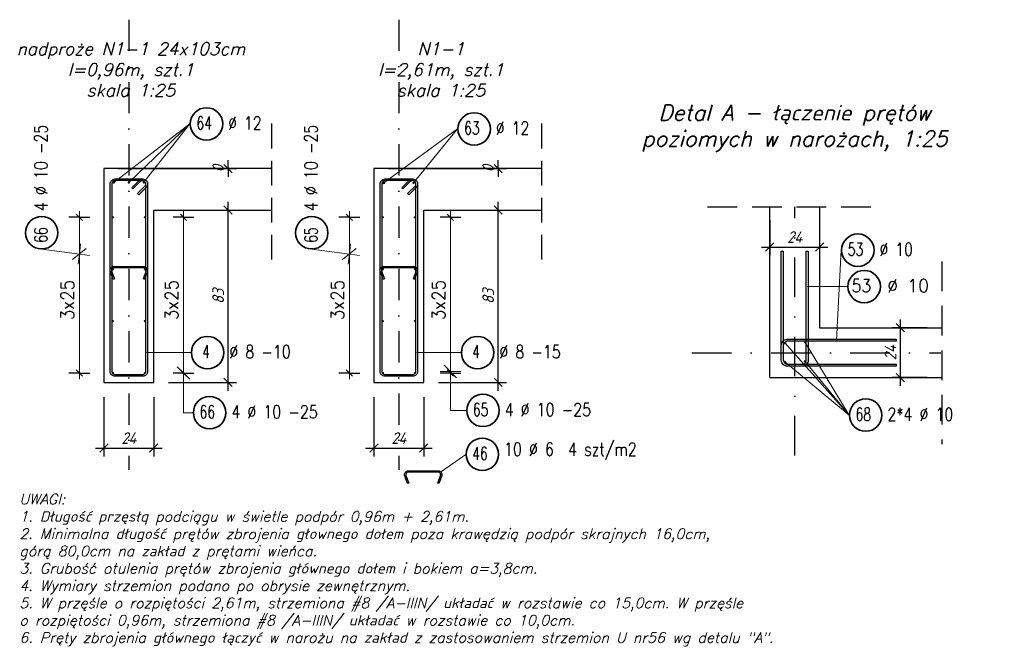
# Model space of a CAD drawing. Header units: millimetres. Extents: x -59549 to 24928, y -40343 to 39139.
# Tile 22 of 27: x -21845 to -17105, y 31186 to 34203. Entities that reach past the tile are written whole.
import ezdxf

# ---------------------------------------------------------------- set-up
doc = ezdxf.new("R2010")
doc.units = ezdxf.units.MM
doc.header["$MEASUREMENT"] = 0
for name, pattern in [('DASHDOT', [25.4, 12.7, -6.35, 0, -6.35]), ('DASHDOTX2', [2, 1, -0.5, 0, -0.5]), ('Dot & Dashed', [335.138881, 176.388884, -88.194442, 0, -70.555556]), ('Hidden', [7.14375, 4.7625, -2.38125])]:
    doc.linetypes.add(name, pattern=pattern)
for name, color, linetype in [('k-nadproża', 4, 'Hidden'), ('k-osie', 1, 'DASHDOT'), ('k-schody', 2, 'Continuous'), ('k-wymiary', 1, 'Continuous'), ('k-ściany', 2, 'Continuous'), ('K-ŚCIANY OPISY', 2, 'Continuous')]:
    doc.layers.add(name, color=color, linetype=linetype)
doc.layers.add('Ogólne', color=7, linetype='Continuous', lineweight=25)
doc.styles.add('50', font='romans.shx', dxfattribs={"width": 0.85, "oblique": 15, "height": 10})
doc.styles.add('ISO', font='ISOCP.SHX', dxfattribs={"oblique": 15})
doc.styles.add('ROMANS', font='romans__.ttf')
doc.styles.add('STYL_AUTOMATYCZNY_3', font='GOTHIC.TTF')
doc.dimstyles.new('ISO 1_20', dxfattribs={"dimtxt": 56, "dimasz": 40, "dimexe": 40, "dimexo": 70, "dimgap": 20, "dimtad": 1, "dimdec": 1, "dimlfac": 0.1, "dimdsep": 46, "dimtxsty": 'ISO', "dimblk": 'OBLIQUE', "dimcen": 0.09, "dimdle": 40, "dimclrd": 1, "dimclre": 1, "dimclrt": 2, "dimadec": 0, "dimazin": 0, "dimtfac": 1, "dimtdec": 1, "dimtix": 1, "dimtmove": 2, "dimatfit": 0, "dimfxl": 1, "dimtolj": 1, "dimtzin": 0, "dimlwd": -1, "dimlwe": -1, "dimarcsym": 0})

# ---------------------------------------------------------------- blocks, each defined once
blk = doc.blocks.new('_Oblique')
at = {"color": 0, "linetype": 'ByBlock', "lineweight": -2, "ltscale": 30}
blk.add_line((-0.5, -0.5), (0.5, 0.5), dxfattribs=at)
blk = doc.blocks.new('*D111')
at = {"layer": 'Defpoints', "color": 0}
for p in [(-21439.7, 32456.2), (-21199.7, 32456.2), (-21199.7, 32140.5)]:
    blk.add_point(p, dxfattribs=at)
at = {"layer": 'k-wymiary', "color": 1}
for p, q in [((-21439.7, 32386.2), (-21439.7, 32100.5)), ((-21199.7, 32386.2), (-21199.7, 32100.5)), ((-21479.7, 32140.5), (-21159.7, 32140.5))]:
    blk.add_line(p, q, dxfattribs=at)
at = {"layer": 'k-wymiary', "color": 1, "xscale": 40, "yscale": 40, "zscale": 40, "rotation": 180}
blk.add_blockref('_Oblique', (-21439.7, 32140.5), dxfattribs=at)
at = {"layer": 'k-wymiary', "color": 1, "xscale": 40, "yscale": 40, "zscale": 40}
blk.add_blockref('_Oblique', (-21199.7, 32140.5), dxfattribs=at)
at = {"layer": 'k-wymiary', "color": 2, "insert": (-21319.7, 32188.5), "char_height": 56, "attachment_point": 5, "style": 'ISO'}
blk.add_mtext('\\A1;24', dxfattribs=at)
blk = doc.blocks.new('*D112')
at = {"layer": 'Defpoints', "color": 0}
for p in [(-21199.7, 33286.2), (-20841.8, 33286.2), (-21199.7, 32456.2)]:
    blk.add_point(p, dxfattribs=at)
at = {"layer": 'k-wymiary', "color": 1}
for p, q in [((-20841.8, 32416.2), (-20841.8, 33326.2)), ((-21129.7, 33286.2), (-20801.8, 33286.2)), ((-21129.7, 32456.2), (-20801.8, 32456.2))]:
    blk.add_line(p, q, dxfattribs=at)
at = {"layer": 'k-wymiary', "color": 1, "xscale": 40, "yscale": 40, "zscale": 40}
for p, rotation in [((-20841.8, 33286.2), 90), ((-20841.8, 32456.2), 270)]:
    blk.add_blockref('_Oblique', p, dxfattribs=dict(at, rotation=rotation))
at = {"layer": 'k-wymiary', "color": 2, "insert": (-20889.8, 32871.2), "char_height": 56, "attachment_point": 5, "rotation": 90, "style": 'ISO'}
blk.add_mtext('\\A1;83', dxfattribs=at)
blk = doc.blocks.new('*D113')
at = {"layer": 'Defpoints', "color": 0}
for p in [(-21439.7, 33486.2), (-20841.8, 33486.2), (-20632.2, 33486.2)]:
    blk.add_point(p, dxfattribs=at)
at = {"layer": 'k-wymiary', "color": 1}
for p, q in [((-20841.8, 33486.2), (-20841.8, 33526.2)), ((-21369.7, 33486.2), (-20801.8, 33486.2)), ((-20702.2, 33486.2), (-20881.8, 33486.2)), ((-20841.8, 33486.2), (-20841.8, 33446.2))]:
    blk.add_line(p, q, dxfattribs=at)
at = {"layer": 'k-wymiary', "color": 1, "xscale": 40, "yscale": 40, "zscale": 40}
for rotation in [90, 270]:
    blk.add_blockref('_Oblique', (-20841.8, 33486.2), dxfattribs=dict(at, rotation=rotation))
at = {"layer": 'k-wymiary', "color": 2, "insert": (-20889.8, 33486.2), "char_height": 56, "attachment_point": 5, "rotation": 90, "style": 'ISO'}
blk.add_mtext('\\A1;0', dxfattribs=at)
blk = doc.blocks.new('*D115')
at = {"layer": 'Defpoints', "color": 0}
for p in [(-17605.1, 32719.7), (-17405.5, 32719.7), (-17405.5, 32479.7)]:
    blk.add_point(p, dxfattribs=at)
at = {"layer": 'k-wymiary', "color": 1}
for p, q in [((-17605.1, 32439.7), (-17605.1, 32759.7)), ((-17475.5, 32719.7), (-17645.1, 32719.7)), ((-17475.5, 32479.7), (-17645.1, 32479.7))]:
    blk.add_line(p, q, dxfattribs=at)
at = {"layer": 'k-wymiary', "color": 1, "xscale": 40, "yscale": 40, "zscale": 40}
for p, rotation in [((-17605.1, 32719.7), 90), ((-17605.1, 32479.7), 270)]:
    blk.add_blockref('_Oblique', p, dxfattribs=dict(at, rotation=rotation))
at = {"layer": 'k-wymiary', "color": 2, "insert": (-17653.1, 32599.7), "char_height": 56, "attachment_point": 5, "rotation": 90, "style": 'ISO'}
blk.add_mtext('\\A1;24', dxfattribs=at)
blk = doc.blocks.new('*D114')
at = {"layer": 'Defpoints', "color": 0}
for p in [(-18233.9, 33308), (-17993.9, 33308), (-17993.9, 33108.4)]:
    blk.add_point(p, dxfattribs=at)
at = {"layer": 'k-wymiary', "color": 1}
for p, q in [((-18233.9, 33238), (-18233.9, 33068.4)), ((-17993.9, 33238), (-17993.9, 33068.4)), ((-18273.9, 33108.4), (-17953.9, 33108.4))]:
    blk.add_line(p, q, dxfattribs=at)
at = {"layer": 'k-wymiary', "color": 1, "xscale": 40, "yscale": 40, "zscale": 40, "rotation": 180}
blk.add_blockref('_Oblique', (-18233.9, 33108.4), dxfattribs=at)
at = {"layer": 'k-wymiary', "color": 1, "xscale": 40, "yscale": 40, "zscale": 40}
blk.add_blockref('_Oblique', (-17993.9, 33108.4), dxfattribs=at)
at = {"layer": 'k-wymiary', "color": 2, "insert": (-18113.9, 33156.5), "char_height": 56, "attachment_point": 5, "style": 'ISO'}
blk.add_mtext('\\A1;24', dxfattribs=at)
blk = doc.blocks.new('*D170')
at = {"layer": 'Defpoints', "color": 0}
for p in [(-20139.7, 32456.2), (-19899.7, 32456.2), (-19899.7, 32140.5)]:
    blk.add_point(p, dxfattribs=at)
at = {"layer": 'k-wymiary', "color": 1}
for p, q in [((-20139.7, 32386.2), (-20139.7, 32100.5)), ((-19899.7, 32386.2), (-19899.7, 32100.5)), ((-20179.7, 32140.5), (-19859.7, 32140.5))]:
    blk.add_line(p, q, dxfattribs=at)
at = {"layer": 'k-wymiary', "color": 1, "xscale": 40, "yscale": 40, "zscale": 40, "rotation": 180}
blk.add_blockref('_Oblique', (-20139.7, 32140.5), dxfattribs=at)
at = {"layer": 'k-wymiary', "color": 1, "xscale": 40, "yscale": 40, "zscale": 40}
blk.add_blockref('_Oblique', (-19899.7, 32140.5), dxfattribs=at)
at = {"layer": 'k-wymiary', "color": 2, "insert": (-20019.7, 32188.5), "char_height": 56, "attachment_point": 5, "style": 'ISO'}
blk.add_mtext('\\A1;24', dxfattribs=at)
blk = doc.blocks.new('*D171')
at = {"layer": 'Defpoints', "color": 0}
for p in [(-19899.7, 33286.2), (-19541.8, 33286.2), (-19899.7, 32456.2)]:
    blk.add_point(p, dxfattribs=at)
at = {"layer": 'k-wymiary', "color": 1}
for p, q in [((-19541.8, 32416.2), (-19541.8, 33326.2)), ((-19829.7, 33286.2), (-19501.8, 33286.2)), ((-19829.7, 32456.2), (-19501.8, 32456.2))]:
    blk.add_line(p, q, dxfattribs=at)
at = {"layer": 'k-wymiary', "color": 1, "xscale": 40, "yscale": 40, "zscale": 40}
for p, rotation in [((-19541.8, 33286.2), 90), ((-19541.8, 32456.2), 270)]:
    blk.add_blockref('_Oblique', p, dxfattribs=dict(at, rotation=rotation))
at = {"layer": 'k-wymiary', "color": 2, "insert": (-19589.8, 32871.2), "char_height": 56, "attachment_point": 5, "rotation": 90, "style": 'ISO'}
blk.add_mtext('\\A1;83', dxfattribs=at)
blk = doc.blocks.new('*D172')
at = {"layer": 'Defpoints', "color": 0}
for p in [(-20139.7, 33486.2), (-19541.8, 33486.2), (-19332.2, 33486.2)]:
    blk.add_point(p, dxfattribs=at)
at = {"layer": 'k-wymiary', "color": 1}
for p, q in [((-19541.8, 33486.2), (-19541.8, 33526.2)), ((-20069.7, 33486.2), (-19501.8, 33486.2)), ((-19402.2, 33486.2), (-19581.8, 33486.2)), ((-19541.8, 33486.2), (-19541.8, 33446.2))]:
    blk.add_line(p, q, dxfattribs=at)
at = {"layer": 'k-wymiary', "color": 1, "xscale": 40, "yscale": 40, "zscale": 40}
for rotation in [90, 270]:
    blk.add_blockref('_Oblique', (-19541.8, 33486.2), dxfattribs=dict(at, rotation=rotation))
at = {"layer": 'k-wymiary', "color": 2, "insert": (-19589.8, 33486.2), "char_height": 56, "attachment_point": 5, "rotation": 90, "style": 'ISO'}
blk.add_mtext('\\A1;0', dxfattribs=at)
blk = doc.blocks.new('KRESKOWANIE_49')
at = {"layer": 'Ogólne', "color": 7, "linetype": 'Continuous', "lineweight": 18, "transparency": 33554687}
for p, q in [((-19.7417, 32.4792), (-19.8017, 32.5392)), ((-19.7717, 32.5092), (-19.7717, 32.5592)), ((-19.7717, 32.5092), (-19.8217, 32.5092)), ((-19.7717, 32.5092), (-19.7717, 32.4592)), ((-19.7717, 32.5092), (-19.7217, 32.5092))]:
    blk.add_line(p, q, dxfattribs=at)
blk.add_lwpolyline([(-19.6946, 32.3215), (-19.7717, 32.3215), (-19.7717, 32.5092)], dxfattribs=at)
blk = doc.blocks.new('KRESKOWANIE_50')
at = {"layer": 'Ogólne', "color": 7, "linetype": 'Continuous', "lineweight": 18, "transparency": 33554687}
for p, q in [((-20.4393, 33.0975), (-20.2582, 33.0748)), ((-20.2917, 33.0488), (-20.2247, 33.1008)), ((-20.2582, 33.0748), (-20.252, 33.1244)), ((-20.2582, 33.0748), (-20.3079, 33.081)), ((-20.2582, 33.0748), (-20.2645, 33.0252)), ((-20.2582, 33.0748), (-20.2086, 33.0685))]:
    blk.add_line(p, q, dxfattribs=at)
blk = doc.blocks.new('KRESKOWANIE_51')
at = {"layer": 'Ogólne', "color": 7, "linetype": 'Continuous', "lineweight": 18, "transparency": 33554687}
for p, q in [((-21.7393, 33.0975), (-21.5582, 33.0748)), ((-21.5917, 33.0488), (-21.5247, 33.1008)), ((-21.5582, 33.0748), (-21.552, 33.1244)), ((-21.5582, 33.0748), (-21.6079, 33.081)), ((-21.5582, 33.0748), (-21.5645, 33.0252)), ((-21.5582, 33.0748), (-21.5086, 33.0685))]:
    blk.add_line(p, q, dxfattribs=at)
blk = doc.blocks.new('KRESKOWANIE_52')
at = {"layer": 'Ogólne', "color": 7, "linetype": 'Continuous', "lineweight": 18, "transparency": 33554687}
for p, q in [((-21.0267, 32.4717), (-21.0867, 32.5317)), ((-21.0567, 32.5017), (-21.0567, 32.5517)), ((-21.0567, 32.5017), (-21.1067, 32.5017)), ((-21.0567, 32.5017), (-21.0567, 32.4517)), ((-21.0567, 32.5017), (-21.0067, 32.5017))]:
    blk.add_line(p, q, dxfattribs=at)
blk.add_lwpolyline([(-21.0107, 32.3107), (-21.0567, 32.3107), (-21.0567, 32.5017)], dxfattribs=at)

msp = doc.modelspace()

# ---------------------------------------------------------------- hatches: boundary and pattern name
at = {"layer": 'Ogólne', "linetype": 'Continuous', "lineweight": 50, "transparency": 33554687}
for points in [[(-21386.41, 33419.73), (-21386.87, 33422.03), (-21388.17, 33423.98), (-21390.11, 33425.28), (-21392.41, 33425.73), (-21394.71, 33425.28), (-21396.65, 33423.98), (-21397.95, 33422.03), (-21398.41, 33419.73), (-21397.95, 33417.44), (-21396.65, 33415.49), (-21394.71, 33414.19), (-21392.41, 33413.73), (-21390.11, 33414.19), (-21388.17, 33415.49), (-21386.87, 33417.44)], [(-21313.69, 33419.73), (-21314.14, 33422.03), (-21315.44, 33423.98), (-21317.39, 33425.28), (-21319.69, 33425.73), (-21321.98, 33425.28), (-21323.93, 33423.98), (-21325.23, 33422.03), (-21325.69, 33419.73), (-21325.23, 33417.44), (-21323.93, 33415.49), (-21321.98, 33414.19), (-21319.69, 33413.73), (-21317.39, 33414.19), (-21315.44, 33415.49), (-21314.14, 33417.44)], [(-21241.22, 33420.13), (-21241.68, 33422.43), (-21242.98, 33424.38), (-21244.93, 33425.68), (-21247.22, 33426.13), (-21249.52, 33425.68), (-21251.47, 33424.38), (-21252.77, 33422.43), (-21253.22, 33420.13), (-21252.77, 33417.84), (-21251.47, 33415.89), (-21249.52, 33414.59), (-21247.22, 33414.13), (-21244.93, 33414.59), (-21242.98, 33415.89), (-21241.68, 33417.84)], [(-20086.59, 33417.15), (-20087.05, 33419.44), (-20088.35, 33421.39), (-20090.3, 33422.69), (-20092.59, 33423.15), (-20094.89, 33422.69), (-20096.83, 33421.39), (-20098.13, 33419.44), (-20098.59, 33417.15), (-20098.13, 33414.85), (-20096.83, 33412.9), (-20094.89, 33411.6), (-20092.59, 33411.15), (-20090.3, 33411.6), (-20088.35, 33412.9), (-20087.05, 33414.85)], [(-19942.86, 33417.15), (-19943.32, 33419.44), (-19944.62, 33421.39), (-19946.57, 33422.69), (-19948.86, 33423.15), (-19951.16, 33422.69), (-19953.11, 33421.39), (-19954.41, 33419.44), (-19954.86, 33417.15), (-19954.41, 33414.85), (-19953.11, 33412.9), (-19951.16, 33411.6), (-19948.86, 33411.15), (-19946.57, 33411.6), (-19944.62, 33412.9), (-19943.32, 33414.85)], [(-21391.28, 33251.7), (-21391.66, 33253.61), (-21392.75, 33255.23), (-21394.37, 33256.32), (-21396.28, 33256.7), (-21398.2, 33256.32), (-21399.82, 33255.23), (-21400.9, 33253.61), (-21401.28, 33251.7), (-21400.9, 33249.78), (-21399.82, 33248.16), (-21398.2, 33247.08), (-21396.28, 33246.7), (-21394.37, 33247.08), (-21392.75, 33248.16), (-21391.66, 33249.78)], [(-21238.09, 33251.7), (-21238.47, 33253.61), (-21239.56, 33255.23), (-21241.18, 33256.32), (-21243.09, 33256.7), (-21245, 33256.32), (-21246.63, 33255.23), (-21247.71, 33253.61), (-21248.09, 33251.7), (-21247.71, 33249.78), (-21246.63, 33248.16), (-21245, 33247.08), (-21243.09, 33246.7), (-21241.18, 33247.08), (-21239.56, 33248.16), (-21238.47, 33249.78)], [(-20091.28, 33251.7), (-20091.66, 33253.61), (-20092.75, 33255.23), (-20094.37, 33256.32), (-20096.28, 33256.7), (-20098.2, 33256.32), (-20099.82, 33255.23), (-20100.9, 33253.61), (-20101.28, 33251.7), (-20100.9, 33249.78), (-20099.82, 33248.16), (-20098.2, 33247.08), (-20096.28, 33246.7), (-20094.37, 33247.08), (-20092.75, 33248.16), (-20091.66, 33249.78)], [(-19938.09, 33251.7), (-19938.47, 33253.61), (-19939.56, 33255.23), (-19941.18, 33256.32), (-19943.09, 33256.7), (-19945, 33256.32), (-19946.63, 33255.23), (-19947.71, 33253.61), (-19948.09, 33251.7), (-19947.71, 33249.78), (-19946.63, 33248.16), (-19945, 33247.08), (-19943.09, 33246.7), (-19941.18, 33247.08), (-19939.56, 33248.16), (-19938.47, 33249.78)], [(-21391.28, 33001.7), (-21391.66, 33003.61), (-21392.75, 33005.23), (-21394.37, 33006.32), (-21396.28, 33006.7), (-21398.2, 33006.32), (-21399.82, 33005.23), (-21400.9, 33003.61), (-21401.28, 33001.7), (-21400.9, 32999.78), (-21399.82, 32998.16), (-21398.2, 32997.08), (-21396.28, 32996.7), (-21394.37, 32997.08), (-21392.75, 32998.16), (-21391.66, 32999.78)], [(-21238.09, 33001.7), (-21238.47, 33003.61), (-21239.56, 33005.23), (-21241.18, 33006.32), (-21243.09, 33006.7), (-21245, 33006.32), (-21246.63, 33005.23), (-21247.71, 33003.61), (-21248.09, 33001.7), (-21247.71, 32999.78), (-21246.63, 32998.16), (-21245, 32997.08), (-21243.09, 32996.7), (-21241.18, 32997.08), (-21239.56, 32998.16), (-21238.47, 32999.78)], [(-20091.28, 33001.7), (-20091.66, 33003.61), (-20092.75, 33005.23), (-20094.37, 33006.32), (-20096.28, 33006.7), (-20098.2, 33006.32), (-20099.82, 33005.23), (-20100.9, 33003.61), (-20101.28, 33001.7), (-20100.9, 32999.78), (-20099.82, 32998.16), (-20098.2, 32997.08), (-20096.28, 32996.7), (-20094.37, 32997.08), (-20092.75, 32998.16), (-20091.66, 32999.78)], [(-19938.09, 33001.7), (-19938.47, 33003.61), (-19939.56, 33005.23), (-19941.18, 33006.32), (-19943.09, 33006.7), (-19945, 33006.32), (-19946.63, 33005.23), (-19947.71, 33003.61), (-19948.09, 33001.7), (-19947.71, 32999.78), (-19946.63, 32998.16), (-19945, 32997.08), (-19943.09, 32996.7), (-19941.18, 32997.08), (-19939.56, 32998.16), (-19938.47, 32999.78)], [(-21391.28, 32751.7), (-21391.66, 32753.61), (-21392.75, 32755.23), (-21394.37, 32756.32), (-21396.28, 32756.7), (-21398.2, 32756.32), (-21399.82, 32755.23), (-21400.9, 32753.61), (-21401.28, 32751.7), (-21400.9, 32749.78), (-21399.82, 32748.16), (-21398.2, 32747.08), (-21396.28, 32746.7), (-21394.37, 32747.08), (-21392.75, 32748.16), (-21391.66, 32749.78)], [(-21238.09, 32751.7), (-21238.47, 32753.61), (-21239.56, 32755.23), (-21241.18, 32756.32), (-21243.09, 32756.7), (-21245, 32756.32), (-21246.63, 32755.23), (-21247.71, 32753.61), (-21248.09, 32751.7), (-21247.71, 32749.78), (-21246.63, 32748.16), (-21245, 32747.08), (-21243.09, 32746.7), (-21241.18, 32747.08), (-21239.56, 32748.16), (-21238.47, 32749.78)], [(-20091.28, 32751.7), (-20091.66, 32753.61), (-20092.75, 32755.23), (-20094.37, 32756.32), (-20096.28, 32756.7), (-20098.2, 32756.32), (-20099.82, 32755.23), (-20100.9, 32753.61), (-20101.28, 32751.7), (-20100.9, 32749.78), (-20099.82, 32748.16), (-20098.2, 32747.08), (-20096.28, 32746.7), (-20094.37, 32747.08), (-20092.75, 32748.16), (-20091.66, 32749.78)], [(-19938.09, 32751.7), (-19938.47, 32753.61), (-19939.56, 32755.23), (-19941.18, 32756.32), (-19943.09, 32756.7), (-19945, 32756.32), (-19946.63, 32755.23), (-19947.71, 32753.61), (-19948.09, 32751.7), (-19947.71, 32749.78), (-19946.63, 32748.16), (-19945, 32747.08), (-19943.09, 32746.7), (-19941.18, 32747.08), (-19939.56, 32748.16), (-19938.47, 32749.78)], [(-18154.88, 32645.18), (-18155.26, 32647.09), (-18156.34, 32648.72), (-18157.96, 32649.8), (-18159.88, 32650.18), (-18161.79, 32649.8), (-18163.41, 32648.72), (-18164.5, 32647.09), (-18164.88, 32645.18), (-18164.5, 32643.27), (-18163.41, 32641.65), (-18161.79, 32640.56), (-18159.88, 32640.18), (-18157.96, 32640.56), (-18156.34, 32641.65), (-18155.26, 32643.27)], [(-18058.77, 32649.32), (-18059.15, 32651.23), (-18060.24, 32652.85), (-18061.86, 32653.94), (-18063.77, 32654.32), (-18065.69, 32653.94), (-18067.31, 32652.85), (-18068.39, 32651.23), (-18068.77, 32649.32), (-18068.39, 32647.4), (-18067.31, 32645.78), (-18065.69, 32644.7), (-18063.77, 32644.32), (-18061.86, 32644.7), (-18060.24, 32645.78), (-18059.15, 32647.4)], [(-18155.83, 32556.08), (-18156.21, 32557.99), (-18157.3, 32559.61), (-18158.92, 32560.7), (-18160.83, 32561.08), (-18162.74, 32560.7), (-18164.37, 32559.61), (-18165.45, 32557.99), (-18165.83, 32556.08), (-18165.45, 32554.17), (-18164.37, 32552.54), (-18162.74, 32551.46), (-18160.83, 32551.08), (-18158.92, 32551.46), (-18157.3, 32552.54), (-18156.21, 32554.17)], [(-18060.36, 32558.31), (-18060.75, 32560.22), (-18061.83, 32561.84), (-18063.45, 32562.93), (-18065.36, 32563.31), (-18067.28, 32562.93), (-18068.9, 32561.84), (-18069.98, 32560.22), (-18070.36, 32558.31), (-18069.98, 32556.39), (-18068.9, 32554.77), (-18067.28, 32553.69), (-18065.36, 32553.31), (-18063.45, 32553.69), (-18061.83, 32554.77), (-18060.75, 32556.39)], [(-21391.28, 32501.7), (-21391.66, 32503.61), (-21392.75, 32505.23), (-21394.37, 32506.32), (-21396.28, 32506.7), (-21398.2, 32506.32), (-21399.82, 32505.23), (-21400.9, 32503.61), (-21401.28, 32501.7), (-21400.9, 32499.78), (-21399.82, 32498.16), (-21398.2, 32497.08), (-21396.28, 32496.7), (-21394.37, 32497.08), (-21392.75, 32498.16), (-21391.66, 32499.78)], [(-21238.09, 32501.7), (-21238.47, 32503.61), (-21239.56, 32505.23), (-21241.18, 32506.32), (-21243.09, 32506.7), (-21245, 32506.32), (-21246.63, 32505.23), (-21247.71, 32503.61), (-21248.09, 32501.7), (-21247.71, 32499.78), (-21246.63, 32498.16), (-21245, 32497.08), (-21243.09, 32496.7), (-21241.18, 32497.08), (-21239.56, 32498.16), (-21238.47, 32499.78)], [(-20091.28, 32501.7), (-20091.66, 32503.61), (-20092.75, 32505.23), (-20094.37, 32506.32), (-20096.28, 32506.7), (-20098.2, 32506.32), (-20099.82, 32505.23), (-20100.9, 32503.61), (-20101.28, 32501.7), (-20100.9, 32499.78), (-20099.82, 32498.16), (-20098.2, 32497.08), (-20096.28, 32496.7), (-20094.37, 32497.08), (-20092.75, 32498.16), (-20091.66, 32499.78)], [(-19938.09, 32501.7), (-19938.47, 32503.61), (-19939.56, 32505.23), (-19941.18, 32506.32), (-19943.09, 32506.7), (-19945, 32506.32), (-19946.63, 32505.23), (-19947.71, 32503.61), (-19948.09, 32501.7), (-19947.71, 32499.78), (-19946.63, 32498.16), (-19945, 32497.08), (-19943.09, 32496.7), (-19941.18, 32497.08), (-19939.56, 32498.16), (-19938.47, 32499.78)]]:
    msp.add_hatch(color=5, dxfattribs=at).paths.add_polyline_path(points)

# ---------------------------------------------------------------- linework, layer by layer
at = {"layer": 'k-osie', "linetype": 'DASHDOTX2', "ltscale": 150}
for p, q in [((-21319.69, 34203.33), (-21319.69, 32035.02)), ((-20019.69, 34203.33), (-20019.69, 32035.02))]:
    msp.add_line(p, q, dxfattribs=at)
at = {"layer": 'k-schody', "color": 1, "linetype": 'DASHDOT', "ltscale": 15}
for p, q in [((-18113.89, 32104.72), (-18113.89, 33302.61)), ((-18608.83, 32599.67), (-17410.94, 32599.67))]:
    msp.add_line(p, q, dxfattribs=at)
at = {"layer": 'k-ściany', "color": 1, "linetype": 'Hidden', "ltscale": 25}
for p, q in [((-20632.23, 33048.01), (-20632.23, 33724.39)), ((-19332.23, 33048.01), (-19332.23, 33724.39))]:
    msp.add_line(p, q, dxfattribs=at)
at = {"layer": 'k-ściany'}
for p, q in [((-21199.69, 33286.2), (-20632.23, 33286.2)), ((-19899.69, 33286.2), (-19332.23, 33286.2))]:
    msp.add_line(p, q, dxfattribs=at)
at = {"layer": 'k-ściany', "color": 1, "linetype": 'Hidden', "ltscale": 30}
for p, q in [((-18533.75, 33302.61), (-17694.03, 33302.61)), ((-17405.52, 33039.53), (-17405.52, 32159.81))]:
    msp.add_line(p, q, dxfattribs=at)
at = {"layer": 'k-ściany', "color": 2}
for p, q in [((-18233.89, 32479.67), (-18233.89, 33302.61)), ((-17993.89, 33302.61), (-17993.89, 32719.67)), ((-17993.89, 32719.67), (-17405.52, 32719.67)), ((-18233.89, 32479.67), (-17405.52, 32479.67))]:
    msp.add_line(p, q, dxfattribs=at)
at = {"layer": 'k-ściany'}
for points in [[(-20632.23, 33486.2), (-21439.69, 33486.2), (-21439.69, 32456.2), (-21199.69, 32456.2), (-21199.69, 33286.2)], [(-19332.23, 33486.2), (-20139.69, 33486.2), (-20139.69, 32456.2), (-19899.69, 32456.2), (-19899.69, 33286.2)]]:
    msp.add_lwpolyline(points, dxfattribs=at)
at = {"layer": 'Ogólne', "color": 7, "linetype": 'Continuous', "lineweight": 18, "transparency": 33554687}
for p, q in [((-21025.54, 33701.16), (-21392.41, 33419.73)), ((-21025.54, 33701.16), (-21319.69, 33419.73)), ((-21025.54, 33701.16), (-21247.22, 33420.13)), ((-19736.81, 33677.1), (-20092.59, 33417.15)), ((-19736.81, 33677.1), (-19948.86, 33417.15)), ((-21558.24, 33251.7), (-21558.24, 33281.7)), ((-21056.7, 33251.7), (-21056.7, 33281.7)), ((-20258.24, 33251.7), (-20258.24, 33281.7)), ((-19771.7, 33251.7), (-19771.7, 33281.7)), ((-21558.24, 32501.7), (-21558.24, 33251.7)), ((-21056.7, 32501.7), (-21056.7, 33251.7)), ((-20258.24, 32501.7), (-20258.24, 33251.7)), ((-19771.7, 32501.7), (-19771.7, 33251.7)), ((-17889.69, 33093.14), (-17912.44, 32659.67)), ((-17859.11, 32917.99), (-18053.89, 32917.99)), ((-17851.91, 32299.07), (-18159.88, 32645.18)), ((-17851.91, 32299.07), (-18063.77, 32649.32)), ((-21020.45, 32599.92), (-21233.69, 32599.92)), ((-19720.45, 32599.92), (-19933.69, 32599.92)), ((-17851.91, 32299.07), (-18160.83, 32556.08)), ((-17851.91, 32299.07), (-18065.36, 32558.31)), ((-21558.24, 32501.7), (-21558.24, 32471.7)), ((-21056.7, 32501.7), (-21056.7, 32471.7)), ((-20258.24, 32501.7), (-20258.24, 32471.7)), ((-19771.7, 32501.7), (-19771.7, 32471.7)), ((-19697.64, 32109.98), (-19815.36, 32027.75))]:
    msp.add_line(p, q, dxfattribs=at)
at = {"layer": 'Ogólne', "color": 7, "linetype": 'Continuous', "lineweight": 25, "transparency": 33554687}
for p, q in [((-21558.24, 33251.7), (-21608.24, 33251.7)), ((-21543.24, 33236.7), (-21573.24, 33266.7)), ((-21558.24, 33251.7), (-21508.24, 33251.7)), ((-21056.7, 33251.7), (-21106.7, 33251.7)), ((-21041.7, 33236.7), (-21071.7, 33266.7)), ((-21056.7, 33251.7), (-21006.7, 33251.7)), ((-20258.24, 33251.7), (-20308.24, 33251.7)), ((-20243.24, 33236.7), (-20273.24, 33266.7)), ((-20258.24, 33251.7), (-20208.24, 33251.7)), ((-19771.7, 33251.7), (-19821.7, 33251.7)), ((-19756.7, 33236.7), (-19786.7, 33266.7)), ((-19771.7, 33251.7), (-19721.7, 33251.7)), ((-21558.24, 32501.7), (-21608.24, 32501.7)), ((-21543.24, 32486.7), (-21573.24, 32516.7)), ((-21558.24, 32501.7), (-21508.24, 32501.7)), ((-21056.7, 32501.7), (-21106.7, 32501.7)), ((-21041.7, 32486.7), (-21071.7, 32516.7)), ((-21056.7, 32501.7), (-21006.7, 32501.7)), ((-20258.24, 32501.7), (-20308.24, 32501.7)), ((-20243.24, 32486.7), (-20273.24, 32516.7)), ((-20258.24, 32501.7), (-20208.24, 32501.7)), ((-19771.7, 32501.7), (-19821.7, 32501.7)), ((-19756.7, 32486.7), (-19786.7, 32516.7)), ((-19771.7, 32501.7), (-19721.7, 32501.7))]:
    msp.add_line(p, q, dxfattribs=at)
for points in [[(-21277.73, 33365.53), (-21242.16, 33401.09), (-21241.17, 33402.24), (-21240.29, 33403.46), (-21239.53, 33404.75), (-21238.91, 33406.08), (-21238.41, 33407.46), (-21238.03, 33408.91), (-21237.79, 33410.39), (-21237.69, 33411.9), (-21237.69, 33412.79), (-21238.09, 33415.7), (-21239.06, 33418.63), (-21240.56, 33421.32), (-21242.38, 33423.5), (-21244.57, 33425.32), (-21247.25, 33426.83), (-21250.18, 33427.79), (-21253.09, 33428.2), (-21386.28, 33428.2), (-21389.19, 33427.79), (-21392.12, 33426.83), (-21394.81, 33425.32), (-21396.99, 33423.5), (-21398.81, 33421.32), (-21400.32, 33418.63), (-21401.28, 33415.7), (-21401.69, 33412.79), (-21401.69, 32509.6), (-21401.28, 32506.7), (-21400.32, 32503.76), (-21398.81, 32501.08), (-21396.99, 32498.9), (-21394.81, 32497.07), (-21392.12, 32495.57), (-21389.19, 32494.6), (-21386.28, 32494.2), (-21253.09, 32494.2), (-21250.18, 32494.6), (-21247.25, 32495.57), (-21244.57, 32497.07), (-21242.38, 32498.9), (-21240.56, 32501.08), (-21239.06, 32503.76), (-21238.09, 32506.7), (-21237.69, 32509.6), (-21237.69, 33412.79), (-21238.09, 33415.7), (-21239.06, 33418.63), (-21240.56, 33421.32), (-21242.38, 33423.5), (-21244.57, 33425.32), (-21247.25, 33426.83), (-21250.18, 33427.79), (-21253.09, 33428.2), (-21253.98, 33428.2), (-21255.5, 33428.09), (-21256.98, 33427.85), (-21258.43, 33427.48), (-21259.81, 33426.98), (-21261.14, 33426.35), (-21262.43, 33425.59), (-21263.65, 33424.72), (-21264.79, 33423.72), (-21300.36, 33388.16), (-21306.01, 33393.81), (-21270.25, 33429.58), (-21268.62, 33430.99), (-21266.8, 33432.3), (-21264.87, 33433.44), (-21262.87, 33434.38), (-21260.8, 33435.13), (-21258.63, 33435.69), (-21256.42, 33436.05), (-21254.26, 33436.2), (-21252.54, 33436.2), (-21248.37, 33435.62), (-21244.01, 33434.18), (-21240.01, 33431.94), (-21236.7, 33429.18), (-21233.95, 33425.88), (-21231.7, 33421.87), (-21230.27, 33417.52), (-21229.69, 33413.35), (-21229.69, 32509.05), (-21230.27, 32504.88), (-21231.7, 32500.53), (-21233.95, 32496.52), (-21236.7, 32493.22), (-21240.01, 32490.46), (-21244.01, 32488.21), (-21248.37, 32486.78), (-21252.54, 32486.2), (-21386.84, 32486.2), (-21391.01, 32486.78), (-21395.36, 32488.21), (-21399.37, 32490.46), (-21402.67, 32493.22), (-21405.43, 32496.52), (-21407.67, 32500.53), (-21409.11, 32504.88), (-21409.69, 32509.05), (-21409.69, 33413.35), (-21409.11, 33417.52), (-21407.67, 33421.87), (-21405.43, 33425.88), (-21402.67, 33429.18), (-21399.37, 33431.94), (-21395.36, 33434.18), (-21391.01, 33435.62), (-21386.84, 33436.2), (-21252.54, 33436.2), (-21248.37, 33435.62), (-21244.01, 33434.18), (-21240.01, 33431.94), (-21236.7, 33429.18), (-21233.95, 33425.88), (-21231.7, 33421.87), (-21230.27, 33417.52), (-21229.69, 33413.35), (-21229.69, 33411.62), (-21229.84, 33409.47), (-21230.2, 33407.26), (-21230.76, 33405.09), (-21231.51, 33403.01), (-21232.45, 33401.01), (-21233.58, 33399.08), (-21234.89, 33397.27), (-21236.31, 33395.64), (-21272.07, 33359.87), (-21277.73, 33365.53)], [(-19977.73, 33365.53), (-19942.16, 33401.09), (-19941.17, 33402.24), (-19940.29, 33403.46), (-19939.53, 33404.75), (-19938.91, 33406.08), (-19938.41, 33407.46), (-19938.03, 33408.91), (-19937.79, 33410.39), (-19937.69, 33411.9), (-19937.69, 33412.79), (-19938.09, 33415.7), (-19939.06, 33418.63), (-19940.56, 33421.32), (-19942.38, 33423.5), (-19944.57, 33425.32), (-19947.25, 33426.83), (-19950.18, 33427.79), (-19953.09, 33428.2), (-20086.28, 33428.2), (-20089.19, 33427.79), (-20092.12, 33426.83), (-20094.81, 33425.32), (-20096.99, 33423.5), (-20098.81, 33421.32), (-20100.31, 33418.63), (-20101.28, 33415.7), (-20101.69, 33412.79), (-20101.69, 32509.6), (-20101.28, 32506.7), (-20100.31, 32503.76), (-20098.81, 32501.08), (-20096.99, 32498.9), (-20094.81, 32497.07), (-20092.12, 32495.57), (-20089.19, 32494.6), (-20086.28, 32494.2), (-19953.09, 32494.2), (-19950.18, 32494.6), (-19947.25, 32495.57), (-19944.57, 32497.07), (-19942.38, 32498.9), (-19940.56, 32501.08), (-19939.06, 32503.76), (-19938.09, 32506.7), (-19937.69, 32509.6), (-19937.69, 33412.79), (-19938.09, 33415.7), (-19939.06, 33418.63), (-19940.56, 33421.32), (-19942.38, 33423.5), (-19944.57, 33425.32), (-19947.25, 33426.83), (-19950.18, 33427.79), (-19953.09, 33428.2), (-19953.98, 33428.2), (-19955.5, 33428.09), (-19956.98, 33427.85), (-19958.43, 33427.48), (-19959.81, 33426.98), (-19961.14, 33426.35), (-19962.43, 33425.59), (-19963.65, 33424.72), (-19964.79, 33423.72), (-20000.36, 33388.16), (-20006.01, 33393.81), (-19970.25, 33429.58), (-19968.62, 33430.99), (-19966.8, 33432.3), (-19964.87, 33433.44), (-19962.87, 33434.38), (-19960.8, 33435.13), (-19958.63, 33435.69), (-19956.42, 33436.05), (-19954.26, 33436.2), (-19952.54, 33436.2), (-19948.37, 33435.62), (-19944.01, 33434.18), (-19940.01, 33431.94), (-19936.7, 33429.18), (-19933.95, 33425.88), (-19931.7, 33421.87), (-19930.27, 33417.52), (-19929.69, 33413.35), (-19929.69, 32509.05), (-19930.27, 32504.88), (-19931.7, 32500.53), (-19933.95, 32496.52), (-19936.7, 32493.22), (-19940.01, 32490.46), (-19944.01, 32488.21), (-19948.37, 32486.78), (-19952.54, 32486.2), (-20086.84, 32486.2), (-20091.01, 32486.78), (-20095.36, 32488.21), (-20099.37, 32490.46), (-20102.67, 32493.22), (-20105.43, 32496.52), (-20107.67, 32500.53), (-20109.11, 32504.88), (-20109.69, 32509.05), (-20109.69, 33413.35), (-20109.11, 33417.52), (-20107.67, 33421.87), (-20105.43, 33425.88), (-20102.67, 33429.18), (-20099.37, 33431.94), (-20095.36, 33434.18), (-20091.01, 33435.62), (-20086.84, 33436.2), (-19952.54, 33436.2), (-19948.37, 33435.62), (-19944.01, 33434.18), (-19940.01, 33431.94), (-19936.7, 33429.18), (-19933.95, 33425.88), (-19931.7, 33421.87), (-19930.27, 33417.52), (-19929.69, 33413.35), (-19929.69, 33411.62), (-19929.84, 33409.47), (-19930.2, 33407.26), (-19930.76, 33405.09), (-19931.51, 33403.01), (-19932.45, 33401.01), (-19933.58, 33399.08), (-19934.89, 33397.27), (-19936.31, 33395.64), (-19972.07, 33359.87), (-19977.73, 33365.53)], [(-18168.89, 33088.09), (-18168.89, 32563.93), (-18168.38, 32560.29), (-18167.17, 32556.62), (-18165.29, 32553.27), (-18163.02, 32550.54), (-18160.29, 32548.26), (-18156.93, 32546.38), (-18153.27, 32545.18), (-18149.63, 32544.67), (-18078.15, 32544.67), (-18074.51, 32545.18), (-18070.84, 32546.38), (-18067.49, 32548.26), (-18064.76, 32550.54), (-18062.48, 32553.27), (-18060.6, 32556.62), (-18059.39, 32560.29), (-18058.89, 32563.93), (-18058.89, 33088.09), (-18048.89, 33088.09), (-18048.89, 32563.23), (-18049.61, 32558.02), (-18051.41, 32552.58), (-18054.21, 32547.57), (-18057.66, 32543.44), (-18061.79, 32539.99), (-18066.8, 32537.19), (-18072.24, 32535.4), (-18077.45, 32534.67), (-18150.32, 32534.67), (-18155.54, 32535.4), (-18160.98, 32537.19), (-18165.99, 32539.99), (-18170.12, 32543.44), (-18173.56, 32547.57), (-18176.37, 32552.58), (-18178.16, 32558.02), (-18178.89, 32563.23), (-18178.89, 33088.09), (-18168.89, 33088.09)], [(-21250.09, 32954.79), (-21236.38, 32992.47), (-21236.22, 32992.95), (-21236.08, 32993.43), (-21235.97, 32993.91), (-21235.87, 32994.4), (-21235.79, 32994.88), (-21235.74, 32995.38), (-21235.7, 32995.87), (-21235.69, 32996.38), (-21235.69, 32996.93), (-21235.99, 32999.11), (-21236.72, 33001.31), (-21237.84, 33003.32), (-21239.21, 33004.96), (-21240.85, 33006.32), (-21242.86, 33007.45), (-21245.06, 33008.18), (-21247.24, 33008.48), (-21392.13, 33008.48), (-21394.31, 33008.18), (-21396.51, 33007.45), (-21398.53, 33006.32), (-21400.16, 33004.96), (-21401.53, 33003.32), (-21402.66, 33001.31), (-21403.38, 32999.11), (-21403.69, 32996.93), (-21403.69, 32996.38), (-21403.67, 32995.87), (-21403.64, 32995.38), (-21403.58, 32994.88), (-21403.5, 32994.4), (-21403.41, 32993.91), (-21403.29, 32993.43), (-21403.16, 32992.95), (-21403, 32992.47), (-21389.28, 32954.79), (-21394.92, 32952.74), (-21408.67, 32990.5), (-21408.89, 32991.19), (-21409.1, 32991.91), (-21409.27, 32992.63), (-21409.41, 32993.35), (-21409.53, 32994.09), (-21409.61, 32994.82), (-21409.66, 32995.56), (-21409.69, 32996.29), (-21409.69, 32997.34), (-21409.25, 33000.47), (-21408.18, 33003.73), (-21406.49, 33006.74), (-21404.42, 33009.22), (-21401.95, 33011.29), (-21398.94, 33012.97), (-21395.68, 33014.04), (-21392.55, 33014.48), (-21246.83, 33014.48), (-21243.7, 33014.04), (-21240.43, 33012.97), (-21237.43, 33011.29), (-21234.95, 33009.22), (-21232.88, 33006.74), (-21231.2, 33003.73), (-21230.12, 33000.47), (-21229.69, 32997.34), (-21229.69, 32996.29), (-21229.71, 32995.56), (-21229.76, 32994.82), (-21229.85, 32994.09), (-21229.96, 32993.35), (-21230.1, 32992.63), (-21230.28, 32991.91), (-21230.48, 32991.19), (-21230.71, 32990.5), (-21244.45, 32952.74), (-21250.09, 32954.79)], [(-19950.09, 32954.79), (-19936.38, 32992.47), (-19936.22, 32992.95), (-19936.08, 32993.43), (-19935.97, 32993.91), (-19935.87, 32994.4), (-19935.79, 32994.88), (-19935.74, 32995.38), (-19935.7, 32995.87), (-19935.69, 32996.38), (-19935.69, 32996.93), (-19935.99, 32999.11), (-19936.72, 33001.31), (-19937.84, 33003.32), (-19939.21, 33004.96), (-19940.85, 33006.32), (-19942.86, 33007.45), (-19945.06, 33008.18), (-19947.24, 33008.48), (-20092.13, 33008.48), (-20094.31, 33008.18), (-20096.51, 33007.45), (-20098.53, 33006.32), (-20100.16, 33004.96), (-20101.53, 33003.32), (-20102.66, 33001.31), (-20103.38, 32999.11), (-20103.69, 32996.93), (-20103.69, 32996.38), (-20103.67, 32995.87), (-20103.64, 32995.38), (-20103.58, 32994.88), (-20103.5, 32994.4), (-20103.41, 32993.91), (-20103.29, 32993.43), (-20103.16, 32992.95), (-20103, 32992.47), (-20089.28, 32954.79), (-20094.92, 32952.74), (-20108.67, 32990.5), (-20108.89, 32991.19), (-20109.1, 32991.91), (-20109.27, 32992.63), (-20109.41, 32993.35), (-20109.53, 32994.09), (-20109.61, 32994.82), (-20109.66, 32995.56), (-20109.69, 32996.29), (-20109.69, 32997.34), (-20109.25, 33000.47), (-20108.18, 33003.73), (-20106.49, 33006.74), (-20104.42, 33009.22), (-20101.95, 33011.29), (-20098.94, 33012.97), (-20095.68, 33014.04), (-20092.55, 33014.48), (-19946.83, 33014.48), (-19943.7, 33014.04), (-19940.43, 33012.97), (-19937.43, 33011.29), (-19934.95, 33009.22), (-19932.88, 33006.74), (-19931.2, 33003.73), (-19930.12, 33000.47), (-19929.69, 32997.34), (-19929.69, 32996.29), (-19929.71, 32995.56), (-19929.76, 32994.82), (-19929.85, 32994.09), (-19929.96, 32993.35), (-19930.1, 32992.63), (-19930.28, 32991.91), (-19930.48, 32991.19), (-19930.71, 32990.5), (-19944.45, 32952.74), (-19950.09, 32954.79)], [(-17625.47, 32534.67), (-18150.32, 32534.67), (-18155.54, 32535.4), (-18160.98, 32537.19), (-18165.99, 32539.99), (-18170.12, 32543.44), (-18173.56, 32547.57), (-18176.37, 32552.58), (-18178.16, 32558.02), (-18178.89, 32563.23), (-18178.89, 32636.11), (-18178.16, 32641.32), (-18176.37, 32646.76), (-18173.56, 32651.77), (-18170.12, 32655.9), (-18165.99, 32659.35), (-18160.98, 32662.15), (-18155.54, 32663.94), (-18150.32, 32664.67), (-17625.47, 32664.67), (-17625.47, 32654.67), (-18149.63, 32654.67), (-18153.27, 32654.16), (-18156.93, 32652.95), (-18160.29, 32651.07), (-18163.02, 32648.8), (-18165.29, 32646.07), (-18167.17, 32642.71), (-18168.38, 32639.05), (-18168.89, 32635.41), (-18168.89, 32563.93), (-18168.38, 32560.29), (-18167.17, 32556.62), (-18165.29, 32553.27), (-18163.02, 32550.54), (-18160.29, 32548.26), (-18156.93, 32546.38), (-18153.27, 32545.18), (-18149.63, 32544.67), (-17625.47, 32544.67), (-17625.47, 32534.67)], [(-19832.76, 31971.06), (-19819.05, 32008.74), (-19818.89, 32009.23), (-19818.75, 32009.7), (-19818.63, 32010.19), (-19818.54, 32010.67), (-19818.46, 32011.16), (-19818.41, 32011.65), (-19818.37, 32012.15), (-19818.36, 32012.65), (-19818.36, 32013.2), (-19818.66, 32015.38), (-19819.38, 32017.58), (-19820.51, 32019.59), (-19821.88, 32021.23), (-19823.51, 32022.6), (-19825.53, 32023.72), (-19827.73, 32024.45), (-19829.91, 32024.75), (-19974.8, 32024.75), (-19976.98, 32024.45), (-19979.18, 32023.72), (-19981.2, 32022.6), (-19982.83, 32021.23), (-19984.2, 32019.59), (-19985.33, 32017.58), (-19986.05, 32015.38), (-19986.36, 32013.2), (-19986.36, 32012.65), (-19986.34, 32012.15), (-19986.3, 32011.65), (-19986.25, 32011.16), (-19986.17, 32010.67), (-19986.08, 32010.19), (-19985.96, 32009.7), (-19985.83, 32009.23), (-19985.67, 32008.74), (-19971.95, 31971.06), (-19977.59, 31969.01), (-19991.34, 32006.78), (-19991.56, 32007.47), (-19991.77, 32008.18), (-19991.94, 32008.9), (-19992.08, 32009.63), (-19992.2, 32010.36), (-19992.28, 32011.1), (-19992.33, 32011.84), (-19992.36, 32012.56), (-19992.36, 32013.61), (-19991.92, 32016.74), (-19990.84, 32020.01), (-19989.16, 32023.01), (-19987.09, 32025.49), (-19984.62, 32027.56), (-19981.61, 32029.24), (-19978.35, 32030.32), (-19975.22, 32030.75), (-19829.49, 32030.75), (-19826.37, 32030.32), (-19823.1, 32029.24), (-19820.1, 32027.56), (-19817.62, 32025.49), (-19815.55, 32023.01), (-19813.87, 32020.01), (-19812.79, 32016.74), (-19812.36, 32013.61), (-19812.36, 32012.56), (-19812.38, 32011.84), (-19812.43, 32011.1), (-19812.52, 32010.36), (-19812.63, 32009.63), (-19812.77, 32008.9), (-19812.95, 32008.18), (-19813.15, 32007.47), (-19813.38, 32006.78), (-19827.12, 31969.01), (-19832.76, 31971.06)]]:
    msp.add_lwpolyline(points, dxfattribs=at)
at = {"layer": 'Ogólne', "color": 6, "linetype": 'Continuous', "lineweight": 35, "transparency": 33554687}
for centre in [(-20945.89, 33701.27), (-19657.17, 33677.2), (-21739.41, 33177.17), (-20439.41, 33177.17), (-17810.05, 33093.24), (-17779.47, 32918.1), (-20940.81, 32600.03), (-19640.81, 32600.03), (-20931.09, 32310.77), (-19615, 32321.61), (-17772.27, 32299.17), (-19618, 32110.09)]:
    msp.add_circle(centre, 78.12, dxfattribs=at)

# ---------------------------------------------------------------- block references
at = {"layer": 'Ogólne', "color": 7, "linetype": 'Continuous', "lineweight": 18, "transparency": 33554687, "xscale": 1000, "yscale": 1000, "zscale": 1000}
for name in ['KRESKOWANIE_51', 'KRESKOWANIE_50', 'KRESKOWANIE_52', 'KRESKOWANIE_49']:
    msp.add_blockref(name, (0, 0), dxfattribs=at)

# ---------------------------------------------------------------- texts
at = {"layer": 'k-nadproża', "color": 2, "linetype": 'Dot & Dashed', "ltscale": 1.5, "style": '50'}
for s, insert, char_height, width, attachment_point in [('{\\W1;nadproże N1-1 24x103cm\\Pl=0,96m, szt.1\\Pskala 1:25 }', (-21310.22, 33833.04), 60, 1570.8199, 8), ('{\\W1;N1-1\\Pl=2,61m, szt.1\\Pskala 1:25 }', (-19817.13, 33833.04), 60, 1570.8199, 8), ('{\\W1;UWAGI:\\P1. \\A1;Długość przęsłq podciągu w świetle podpór 0,96m + 2,61m.\\P2. Minimalna długość prętów zbrojenia głownego dołem poza krawędzią podpór skrajnych 16,0cm, górą 80,0cm na zakład z prętami wieńca.\\P3. Grubość otulenia prętów zbrojenia głównego dołem i bokiem a=3,8cm.\\P4\\A0;. Wymiary strzemion podano po obrysie zewnętrznym.\\P5. W przęśle o rozpiętości 2,61m, strzemiona #8 /A-IIIN/ układać w rozstawie co 15,0cm. W przęśle o rozpiętości 0,96m, strzemiona #8 /A-IIIN/ układać w rozstawie co 10,0cm.\\P6. Pręty zbrojenia głównego łączyć w narożu na zakład z zastosowaniem strzemion U nr56 wg detalu "A". }', (-21846.79, 31919.48), 50, 3791.4835, 1)]:
    msp.add_mtext(s, dxfattribs=dict(at, insert=insert, char_height=char_height, width=width, attachment_point=attachment_point))
at = {"layer": 'K-ŚCIANY OPISY', "linetype": 'Continuous', "ltscale": 30, "insert": (-18113.89, 33568.15), "char_height": 75, "width": 2000, "attachment_point": 8, "style": 'STYL_AUTOMATYCZNY_3'}
msp.add_mtext('\\A1;\\pt0;{\\Fromans|c238;\\Q15;Detal A - łączenie prętów poziomych w narożach, 1:25}', dxfattribs=at)
at = {"layer": 'Ogólne', "color": 7, "linetype": 'Continuous', "lineweight": 25, "transparency": 33554687, "char_height": 62.5, "attachment_point": 7, "style": 'ROMANS'}
for s, insert, width in [('\\W0.70;\\fRomanS|i1|b0|c0|p0;64', (-20994.57, 33674.08), 119.2744), ('\\W0.79;\\fRomanS|i1|b0|c0|p0; %%c 12  ', (-20875.43, 33674.08), 374.824), ('\\W0.70;\\fRomanS|i1|b0|c0|p0;63', (-19705.84, 33650.01), 119.2745), ('\\W0.79;\\fRomanS|i1|b0|c0|p0; %%c 12  ', (-19586.71, 33650.01), 374.824), ('\\W0.70;\\fRomanS|i1|b0|c0|p0;53', (-17858.72, 33066.05), 119.2745), ('\\W0.79;\\fRomanS|i1|b0|c0|p0; %%c 10  ', (-17739.58, 33066.05), 374.824), ('\\W0.88;\\fRomanS|i1|b0|c0|p0;53', (-17840.31, 32890.91), 149.0931), ('\\W0.99;\\fRomanS|i1|b0|c0|p0; %%c 10 ', (-17710.92, 32890.91), 404.6233), ('\\W0.62;\\fRomanS|i1|b0|c0|p0;4', (-20965.14, 32572.84), 68.1146), ('\\W0.80;\\fRomanS|i1|b0|c0|p0; %%c 8 -10  ', (-20870.34, 32572.84), 537.6073), ('\\W0.62;\\fRomanS|i1|b0|c0|p0;4', (-19665.14, 32572.84), 68.1146), ('\\W0.80;\\fRomanS|i1|b0|c0|p0; %%c 8 -15  ', (-19570.34, 32572.84), 537.6073), ('\\W0.70;\\fRomanS|i1|b0|c0|p0;66', (-20979.76, 32283.58), 119.2745), ('\\W0.80;\\fRomanS|i1|b0|c0|p0; 4 %%c 10 -25 ', (-20860.63, 32283.58), 634.9465), ('\\W0.70;\\fRomanS|i1|b0|c0|p0;65', (-19663.67, 32294.42), 119.2745), ('\\W0.80;\\fRomanS|i1|b0|c0|p0; 4 %%c 10 -25 ', (-19544.53, 32294.42), 634.9466), ('\\W0.70;\\fRomanS|i1|b0|c0|p0;68', (-17820.94, 32271.98), 119.2745), ('\\W0.80;\\fRomanS|i1|b0|c0|p0; 2*4 %%c 10  ', (-17701.8, 32271.98), 562.5025), ('\\W0.70;\\fRomanS|i1|b0|c0|p0;46', (-19666.67, 32082.9), 119.2745), ('\\W0.80;\\fRomanS|i1|b0|c0|p0; 10 %%c 6  4 szt/m2 ', (-19547.53, 32082.9), 912.7561)]:
    msp.add_mtext(s, dxfattribs=dict(at, insert=insert, width=width))
at = {"layer": 'Ogólne', "color": 7, "linetype": 'Continuous', "lineweight": 25, "transparency": 33554687, "char_height": 62.5, "attachment_point": 7, "rotation": 90, "style": 'ROMANS'}
for s, insert, width in [('\\W0.80;\\fRomanS|i1|b0|c0|p0; 4 %%c 10 -25  ', (-21712.22, 33247.64), 686.0081), ('\\W0.80;\\fRomanS|i1|b0|c0|p0; 4 %%c 10 -25  ', (-20412.22, 33247.64), 686.0081), ('\\W0.70;\\fRomanS|i1|b0|c0|p0;66', (-21712.22, 33128.5), 119.2744), ('\\W0.70;\\fRomanS|i1|b0|c0|p0;65', (-20412.22, 33128.5), 119.2744), ('\\W0.94;\\fRomanS|i1|b0|c0|p0;3x25', (-21584.07, 32756.51), 263.6377), ('\\W0.94;\\fRomanS|i1|b0|c0|p0;3x25', (-21082.53, 32756.51), 263.6377), ('\\W0.94;\\fRomanS|i1|b0|c0|p0;3x25', (-20284.07, 32756.51), 263.6377), ('\\W0.94;\\fRomanS|i1|b0|c0|p0;3x25', (-19797.53, 32756.51), 263.6377)]:
    msp.add_mtext(s, dxfattribs=dict(at, insert=insert, width=width))

# ---------------------------------------------------------------- dimensions: what is measured, and where the dimension line sits
at = {"layer": 'k-wymiary', "color": 4}
for base, p1, p2, picture, middle in [((-20841.81682964, 33486.19858588), (-21439.68666428, 33486.19858588), (-20632.22766798, 33486.19858588), '*D113', (-20889.81682964, 33486.19858588)), ((-19541.81682964, 33486.19858588), (-20139.68666428, 33486.19858588), (-19332.22766798, 33486.19858588), '*D172', (-19589.81682964, 33486.19858588)), ((-20841.82, 33286.2), (-21199.69, 32456.2), (-21199.69, 33286.2), '*D112', (-20889.82, 32871.2)), ((-19541.82, 33286.2), (-19899.69, 32456.2), (-19899.69, 33286.2), '*D171', (-19589.82, 32871.2))]:
    dim = msp.add_linear_dim(base=base, p1=p1, p2=p2, angle=90, dimstyle='ISO 1_20', dxfattribs=at)
    dim.commit()
    dim.dimension.update_dxf_attribs({"geometry": picture, "text_midpoint": middle})
at = {"layer": 'k-wymiary', "color": 6}
dim = msp.add_linear_dim(base=(-17993.89, 33108.45), p1=(-18233.89, 33308.04), p2=(-17993.89, 33308.04), dimstyle='ISO 1_20', dxfattribs=at)
dim.commit()
dim.dimension.update_dxf_attribs({"geometry": '*D114', "text_midpoint": (-18113.89, 33156.45)})
dim = msp.add_linear_dim(base=(-17605.11, 32719.67), p1=(-17405.52, 32479.67), p2=(-17405.52, 32719.67), angle=90, dimstyle='ISO 1_20', dxfattribs=at)
dim.commit()
dim.dimension.update_dxf_attribs({"geometry": '*D115', "text_midpoint": (-17653.12, 32599.67)})
at = {"layer": 'k-wymiary', "color": 4}
for base, p1, p2, picture, middle in [((-21199.69, 32140.48), (-21439.69, 32456.2), (-21199.69, 32456.2), '*D111', (-21319.69, 32188.48)), ((-19899.69, 32140.48), (-20139.69, 32456.2), (-19899.69, 32456.2), '*D170', (-20019.69, 32188.48))]:
    dim = msp.add_linear_dim(base=base, p1=p1, p2=p2, dimstyle='ISO 1_20', dxfattribs=at)
    dim.commit()
    dim.dimension.update_dxf_attribs({"geometry": picture, "text_midpoint": middle})

doc.saveas('drawing.dxf')
